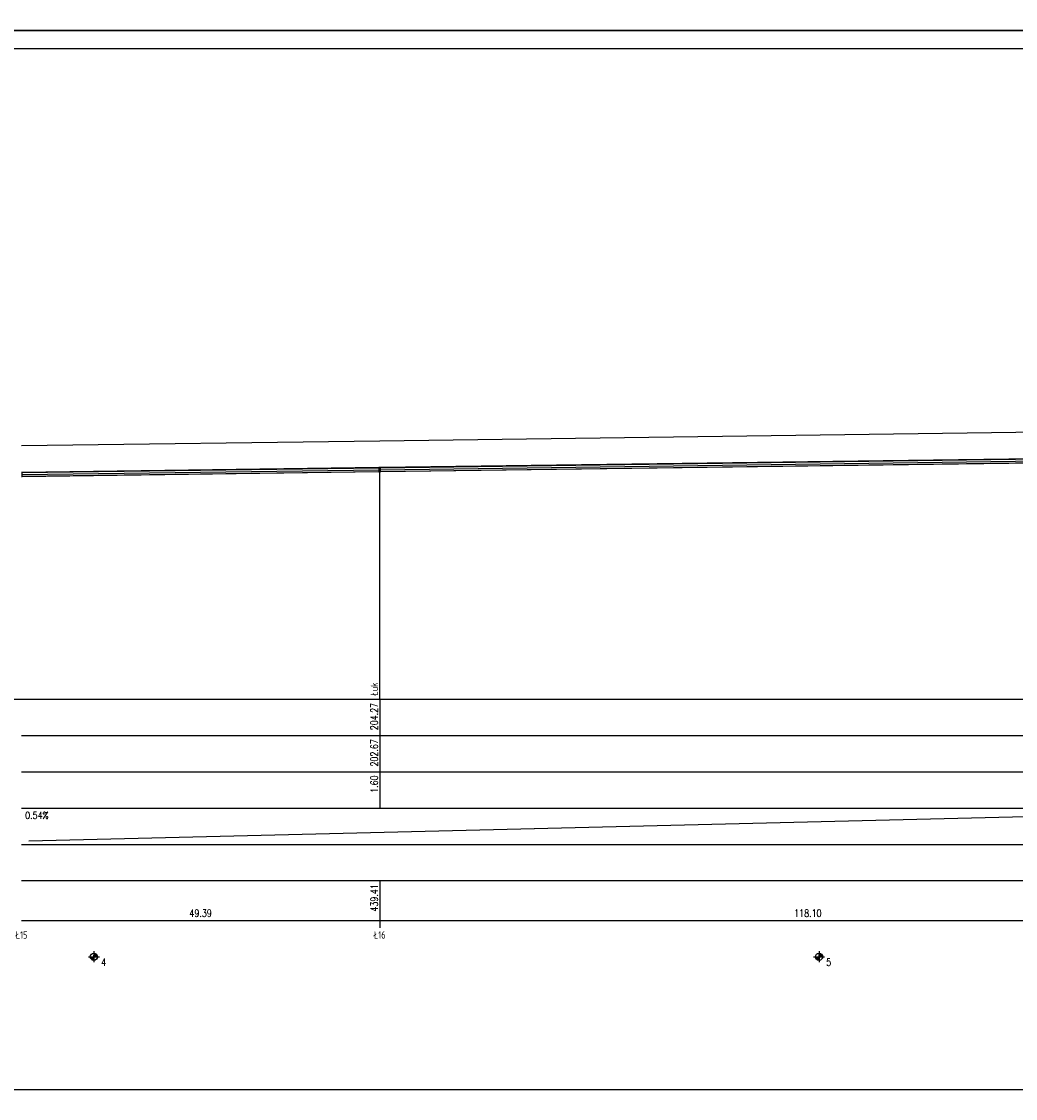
# Model space of a CAD drawing. Extents: x 122 to 1445, y -293 to 2085.
# Tile 26 of 38: x 259 to 533, y 1491 to 1788. Entities that reach past the tile are written whole.
import ezdxf
from ezdxf.enums import TextEntityAlignment as Align

# ---------------------------------------------------------------- set-up
doc = ezdxf.new("R2010")
doc.units = 0
doc.header["$LTSCALE"] = 0.2
doc.header["$MEASUREMENT"] = 0
for name, color, linetype in [('Liczby', 7, 'CONTINUOUS'), ('Linie_tabeli', 7, 'CONTINUOUS'), ('Odcinki', 7, 'CONTINUOUS'), ('Opis_PZ', 7, 'CONTINUOUS'), ('Osie', 7, 'CONTINUOUS'), ('Teren_istn', 3, 'CONTINUOUS'), ('warstwa_nr_0', 8, 'CONTINUOUS'), ('Wezly', 7, 'CONTINUOUS')]:
    doc.layers.add(name, color=color, linetype=linetype)
doc.styles.get("Standard").update_dxf_attribs({"font": 'txt.shx'})

msp = doc.modelspace()

# ---------------------------------------------------------------- linework, layer by layer
at = {"layer": 'Liczby'}
for p, q in [((277.37767, 1530.34299), (280.37767, 1530.34299)), ((277.88007, 1530.27319), (279.87527, 1530.41279)), ((277.88737, 1530.20379), (279.86797, 1530.48219)), ((277.89957, 1530.13509), (279.85577, 1530.55089)), ((277.91637, 1530.06739), (279.83897, 1530.61859)), ((277.93797, 1530.00099), (279.81737, 1530.68499)), ((277.96417, 1529.93629), (279.79117, 1530.74969)), ((277.99477, 1529.87349), (279.76057, 1530.81249)), ((278.02967, 1529.81309), (279.72567, 1530.87289)), ((278.06867, 1529.75519), (279.68667, 1530.93079)), ((278.11167, 1529.70019), (279.64367, 1530.98579)), ((278.15837, 1529.64829), (279.59697, 1531.03769)), ((278.20857, 1529.59989), (279.54677, 1531.08609)), ((278.26197, 1529.55499), (279.49337, 1531.13099)), ((278.31847, 1529.51399), (279.43687, 1531.17199)), ((278.37767, 1529.47699), (279.37767, 1531.20899)), ((278.43927, 1529.44419), (279.31607, 1531.24179)), ((278.50307, 1529.41579), (279.25227, 1531.27019)), ((278.56867, 1529.39189), (279.18667, 1531.29409)), ((278.63577, 1529.37269), (279.11957, 1531.31329)), ((278.70407, 1529.35819), (279.05127, 1531.32779)), ((278.77317, 1529.34849), (278.98217, 1531.33749)), ((278.84277, 1529.34359), (278.91257, 1531.34239)), ((278.87767, 1531.84299), (278.87767, 1528.84299)), ((477.37767, 1530.34299), (480.37767, 1530.34299)), ((477.88007, 1530.27319), (479.87527, 1530.41279)), ((477.88737, 1530.20379), (479.86797, 1530.48219)), ((477.89957, 1530.13509), (479.85577, 1530.55089)), ((477.91637, 1530.06739), (479.83897, 1530.61859)), ((477.93797, 1530.00099), (479.81737, 1530.68499)), ((477.96417, 1529.93629), (479.79117, 1530.74969)), ((477.99477, 1529.87349), (479.76057, 1530.81249)), ((478.02967, 1529.81309), (479.72567, 1530.87289)), ((478.06867, 1529.75519), (479.68667, 1530.93079)), ((478.11167, 1529.70019), (479.64367, 1530.98579)), ((478.15837, 1529.64829), (479.59697, 1531.03769)), ((478.20857, 1529.59989), (479.54677, 1531.08609)), ((478.26197, 1529.55499), (479.49337, 1531.13099)), ((478.31847, 1529.51399), (479.43687, 1531.17199)), ((478.37767, 1529.47699), (479.37767, 1531.20899)), ((478.43927, 1529.44419), (479.31607, 1531.24179)), ((478.50307, 1529.41579), (479.25227, 1531.27019)), ((478.56867, 1529.39189), (479.18667, 1531.29409)), ((478.63577, 1529.37269), (479.11957, 1531.31329)), ((478.70407, 1529.35819), (479.05127, 1531.32779)), ((478.77317, 1529.34849), (478.98217, 1531.33749)), ((478.84277, 1529.34359), (478.91257, 1531.34239)), ((478.87767, 1531.84299), (478.87767, 1528.84299))]:
    msp.add_line(p, q, dxfattribs=at)
for centre in [(278.87767, 1530.34299), (478.87767, 1530.34299)]:
    msp.add_circle(centre, 1, dxfattribs=at)
at = {"layer": 'Linie_tabeli'}
for p, q in [((256.11837, 1601.34299), (1073.89147, 1601.34299)), ((357.70687, 1601.34299), (357.70687, 1571.34299)), ((258.91837, 1591.34299), (1073.89147, 1591.34299)), ((258.91837, 1581.34299), (1073.89147, 1581.34299)), ((258.91837, 1571.34299), (1073.89147, 1571.34299)), ((260.91837, 1562.34299), (591.90157, 1570.34299)), ((258.91837, 1561.34299), (1073.89147, 1561.34299)), ((258.91837, 1551.34299), (1073.89147, 1551.34299)), ((357.70687, 1551.34299), (357.70687, 1538.34299)), ((258.91837, 1540.34299), (1073.89147, 1540.34299))]:
    msp.add_line(p, q, dxfattribs=at)
msp.add_lwpolyline([(146.68012, 1493.76042), (1216.59527, 1493.76042), (1216.59527, 1780.76042), (146.68012, 1780.76042)], close=True, dxfattribs=at)
msp.add_lwpolyline([(357.70687, 1601.34299), (357.70687, 1664.67009)], dxfattribs=at)
at = {"layer": 'Odcinki'}
for points in [[(357.92117, 1665.20869), (593.68727, 1668.37579), (593.68727, 1668.40259), (357.92117, 1665.23549)], [(357.92117, 1664.13719), (593.68727, 1667.30439), (593.68727, 1667.27759), (357.92117, 1664.11049)], [(259.13257, 1663.88159), (357.49257, 1665.20289), (357.49257, 1665.22969), (259.13257, 1663.90839)], [(259.13257, 1662.81019), (357.49257, 1664.13149), (357.49257, 1664.10469), (259.13257, 1662.78339)]]:
    msp.add_lwpolyline(points, close=True, dxfattribs=at)
at = {"layer": 'Osie'}
for p, q in [((357.92117, 1664.67299), (593.68727, 1667.84009)), ((259.13257, 1663.34589), (357.49257, 1664.66719))]:
    msp.add_line(p, q, dxfattribs=at)
at = {"layer": 'Teren_istn'}
msp.add_lwpolyline([(258.91837, 1671.34299), (357.70687, 1672.67009), (593.90157, 1675.84299), (597.00647, 1676.84299), (624.78647, 1677.94429), (626.70647, 1674.25659), (630.54647, 1674.25659), (632.46647, 1678.24879), (634.84197, 1678.34299), (686.09407, 1682.84299), (687.59297, 1683.23069), (714.12647, 1690.09299), (766.39987, 1688.34299), (794.80697, 1689.59299), (811.40867, 1690.64299), (846.40227, 1692.34299), (895.53177, 1692.29299), (999.55427, 1695.34299), (1073.89147, 1698.34299)], dxfattribs=at)
at = {"layer": 'warstwa_nr_0'}
for points in [[(121.68012, 1785.76042), (1151.52869, 1785.76042), (1151.52869, 2082.76042), (121.68012, 2082.76042)], [(121.68012, 1488.76042), (1221.37834, 1488.76042), (1221.37834, 1785.76042), (121.68012, 1785.76042)]]:
    msp.add_lwpolyline(points, close=True, dxfattribs=at)
at = {"layer": 'Wezly'}
for p, q in [((259.13257, 1663.90839), (258.91837, 1663.90549)), ((259.13257, 1663.88159), (258.91837, 1663.87869)), ((259.13257, 1662.78339), (259.13257, 1663.90839)), ((357.70687, 1665.23259), (357.49257, 1665.22969)), ((357.49257, 1665.22969), (357.49257, 1664.10469)), ((357.70687, 1665.20579), (357.49257, 1665.20289)), ((357.49257, 1664.13149), (357.70687, 1664.13439)), ((357.49257, 1664.10469), (357.70687, 1664.10759)), ((357.92117, 1665.23549), (357.70687, 1665.23259)), ((357.92117, 1665.20869), (357.70687, 1665.20579)), ((357.70687, 1664.13439), (357.92117, 1664.13719)), ((357.70687, 1664.10759), (357.92117, 1664.11049)), ((357.92117, 1664.11049), (357.92117, 1665.23549)), ((258.91837, 1662.80729), (259.13257, 1662.81019)), ((258.91837, 1662.78049), (259.13257, 1662.78339))]:
    msp.add_line(p, q, dxfattribs=at)

# ---------------------------------------------------------------- texts
at = {"layer": 'Liczby', "width": 0.8}
for s, p in [('204.27', (357.20687, 1600.34299)), ('202.67', (357.20687, 1590.34299)), ('1.60', (357.20687, 1580.34299)), ('439.41', (357.20687, 1550.34299))]:
    msp.add_text(s, height=2, rotation=90, dxfattribs=at).set_placement(p, align=Align.RIGHT)
for s, p in [('0.54%', (259.91837, 1568.34299)), ('4', (280.87767, 1527.84299)), ('5', (480.87767, 1527.84299))]:
    msp.add_text(s, height=2, dxfattribs=at).set_placement(p)
for s, p in [('49.39', (308.31257, 1541.34299)), ('118.10', (475.80417, 1541.34299)), ('Ł15', (258.91837, 1535.34299)), ('Ł16', (357.70687, 1535.34299))]:
    msp.add_text(s, height=2, dxfattribs=at).set_placement(p, align=Align.CENTER)
at = {"layer": 'Opis_PZ', "width": 0.8}
msp.add_text('Łuk', height=2, rotation=90, dxfattribs=at).set_placement((357.20687, 1602.34299))

doc.saveas('drawing.dxf')
